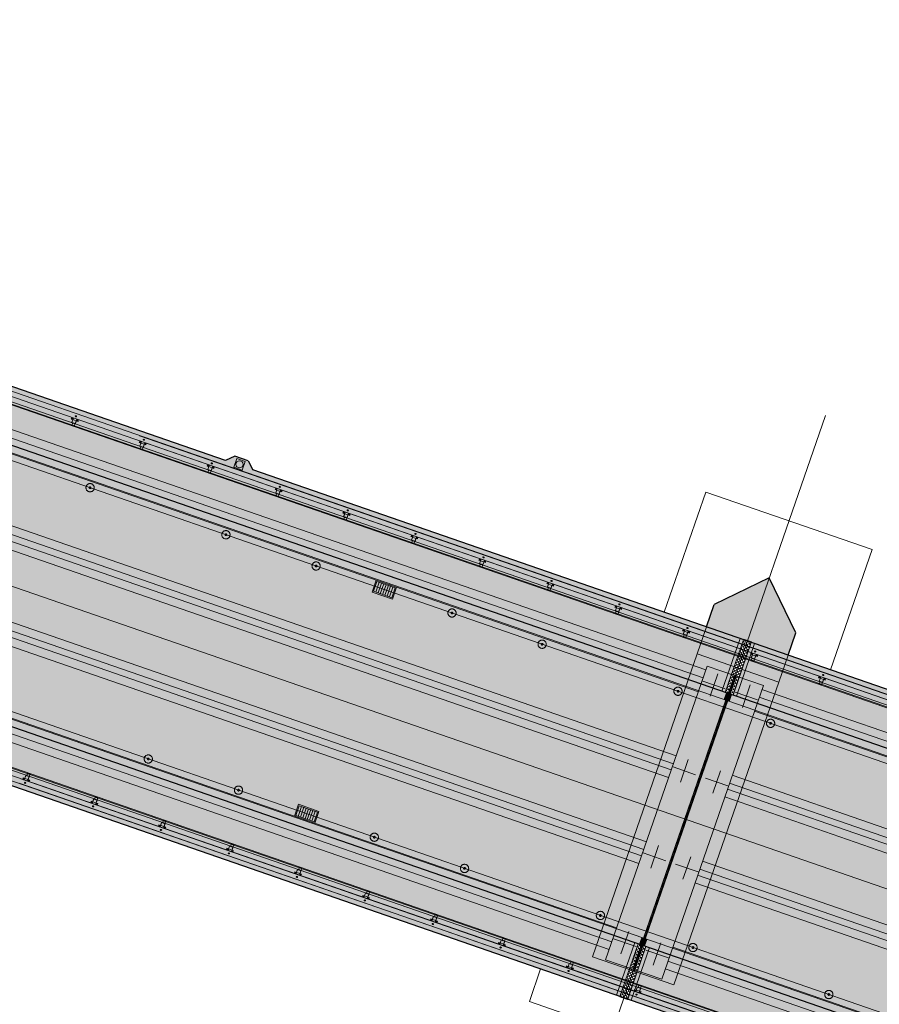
# Model space of a CAD drawing. Header units: metres. Extents: x 7508979 to 7510298, y 5841961 to 5842536.
# Tile 38 of 64: x 7509714 to 7509738, y 5842456 to 5842483. Entities that reach past the tile are written whole.
import ezdxf

# ---------------------------------------------------------------- set-up
doc = ezdxf.new("R2010")
doc.units = ezdxf.units.M
doc.linetypes.add('ACAD_ISO10W100', pattern=[18, 12, -3, 0, -3])
doc.linetypes.add('DASHED', pattern=[0.75, 0.5, -0.25])
for name, color, linetype, lineweight in [('013_AKP-Osie-2', 142, 'ACAD_ISO10W100', 18), ('01_AKP-Beton-widok', 44, 'Continuous', 30), ('07_AKP-Wyposazenie', 133, 'Continuous', 18), ('08_JK_beton_przerywana', 40, 'DASHED', 9), ('09_JK_stal_przerywana', 90, 'DASHED', 9), ('13_WYPOSAŻENIE_CIENKIE', 81, 'Continuous', 18), ('16_JK_wyposażenie cienka', 200, 'Continuous', 13), ('AKP-Beton-widok', 44, 'Continuous', 30)]:
    doc.layers.add(name, color=color, linetype=linetype, lineweight=lineweight)
doc.layers.add('03_AKP-Kreskowania', color=7, linetype='Continuous', lineweight=9, true_color=0xa6a6a6)
pattern_1 = [(205.903159, (7511548.691186, 5841842.67426), (0.0277400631, -0.0571203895), []), (295.903159, (7511548.691186, 5841842.67426), (0.0571203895, 0.0277400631), [])]

msp = doc.modelspace()

# ---------------------------------------------------------------- hatches: boundary and pattern name
at = {"layer": '03_AKP-Kreskowania', "ltscale": 100, "transparency": 33554687}
h = msp.add_hatch(dxfattribs=at)
h.set_pattern_fill('GRASS', color=256, scale=0.045, angle=160.9032)
h.set_pattern_definition([(250.90316, (7511633.8898, 5841844.2328), (0.49932114, -1.028167), [0.2143125, -1.4021336]), (205.90316, (7511633.8898, 5841844.2328), (0.49932114, -1.028167), [0.2143125, -0.9286875]), (295.90316, (7511633.8898, 5841844.2328), (1.028167, 0.49932114), [0.2143125, -0.9286875])])
edge = h.paths.add_edge_path()
edge.add_spline(control_points=[(7509560.428, 5842502.042), (7509560.976, 5842501.827), (7509562.224, 5842501.368), (7509563.485, 5842500.974), (7509564.203, 5842500.78)], knot_values=[19454.944206, 19454.944206, 19454.944206, 19454.944206, 21223.462374, 23456.740739, 23456.740739, 23456.740739, 23456.740739], degree=3, periodic=0)
edge.add_line((7509564.203, 5842500.78), (7509567.942, 5842511.58))
edge.add_line((7509567.942, 5842511.58), (7509567.945, 5842511.601))
edge.add_line((7509567.945, 5842511.601), (7509564.265, 5842513.123))
edge.add_line((7509564.265, 5842513.123), (7509560.428, 5842502.042))
edge = h.paths.add_edge_path()
edge.add_spline(control_points=[(7509557.96, 5842503.098), (7509558.5, 5842502.847), (7509559.045, 5842502.608), (7509559.593, 5842502.379)], knot_values=[24358.247031, 24358.247031, 24358.247031, 24358.247031, 26137.75858, 26137.75858, 26137.75858, 26137.75858], degree=3, periodic=0)
edge.add_line((7509559.593, 5842502.379), (7509563.432, 5842513.467))
edge.add_line((7509563.432, 5842513.467), (7509561.786, 5842514.148))
edge.add_line((7509561.786, 5842514.148), (7509557.96, 5842503.098))
edge = h.paths.add_edge_path()
edge.add_line((7509571.9, 5842523.027), (7509571.912, 5842523.045))
edge.add_line((7509571.912, 5842523.045), (7509575.65, 5842533.845))
edge.add_spline(control_points=[(7509575.65, 5842533.845), (7509574.966, 5842534.136), (7509573.732, 5842534.607), (7509572.467, 5842535.017), (7509571.904, 5842535.187)], knot_values=[19454.944206, 19454.944206, 19454.944206, 19454.944206, 21688.222571, 23456.740739, 23456.740739, 23456.740739, 23456.740739], degree=3, periodic=0)
edge.add_line((7509571.904, 5842535.187), (7509568.067, 5842524.106))
edge.add_line((7509568.067, 5842524.106), (7509571.9, 5842523.027))
edge = h.paths.add_edge_path()
edge.add_line((7509565.485, 5842524.833), (7509567.199, 5842524.351))
edge.add_line((7509567.199, 5842524.351), (7509571.038, 5842535.439))
edge.add_spline(control_points=[(7509571.038, 5842535.439), (7509570.467, 5842535.598), (7509569.891, 5842535.746), (7509569.311, 5842535.883)], knot_values=[24358.247031, 24358.247031, 24358.247031, 24358.247031, 26137.75858, 26137.75858, 26137.75858, 26137.75858], degree=3, periodic=0)
edge.add_line((7509569.311, 5842535.883), (7509565.485, 5842524.833))
edge = h.paths.add_edge_path()
edge.add_line((7509887.633, 5842386.674), (7509887.585, 5842386.691))
edge.add_line((7509887.585, 5842386.691), (7509891.94, 5842399.269))
edge.add_line((7509891.94, 5842399.269), (7509891.864, 5842399.293))
edge.add_line((7509891.864, 5842399.293), (7509887.479, 5842386.628))
edge.add_spline(control_points=[(7509887.479, 5842386.628), (7509887.954, 5842386.375), (7509890.784, 5842384.953), (7509893.631, 5842383.885), (7509896.087, 5842383.23), (7509896.113, 5842383.223)], knot_values=[21013.433794, 21013.433794, 21013.433794, 21013.433794, 22562.78043, 30165.17056, 30248.311095, 30248.311095, 30248.311095, 30248.311095], degree=3, periodic=0)
edge.add_line((7509896.113, 5842383.223), (7509900.72, 5842396.528))
edge.add_line((7509900.72, 5842396.528), (7509891.988, 5842399.254))
edge.add_line((7509891.988, 5842399.254), (7509887.633, 5842386.674))
edge = h.paths.add_edge_path()
edge.add_line((7509903.483, 5842409.68), (7509906.986, 5842419.799))
edge.add_spline(control_points=[(7509906.986, 5842419.799), (7509906.32, 5842420.076), (7509903.682, 5842421.115), (7509900.933, 5842421.938), (7509898.837, 5842422.185)], knot_values=[9690.860076, 9690.860076, 9690.860076, 9690.860076, 11850.095835, 18161.631326, 18161.631326, 18161.631326, 18161.631326], degree=3, periodic=0)
edge.add_line((7509898.837, 5842422.185), (7509895.51, 5842412.576))
edge.add_line((7509895.51, 5842412.576), (7509895.509, 5842412.571))
edge.add_line((7509895.509, 5842412.571), (7509903.483, 5842409.68))
at = {"layer": '03_AKP-Kreskowania', "ltscale": 100, "transparency": 33554572}
h = msp.add_hatch(color=256, dxfattribs=at)
h.dxf.hatch_style = 1
h.paths.add_polyline_path([(7509696.215, 5842477.505), (7509733.607, 5842464.559), (7509734.114, 5842466.023), (7509696.722, 5842478.969)])
at = {"layer": '03_AKP-Kreskowania', "ltscale": 100, "transparency": 33554508}
h = msp.add_hatch(color=256, dxfattribs=at)
h.dxf.hatch_style = 1
h.paths.add_polyline_path([(7509693.68, 5842470.763), (7509731.431, 5842457.693), (7509733.721, 5842464.308), (7509695.97, 5842477.378)])
at = {"layer": '03_AKP-Kreskowania', "ltscale": 100, "transparency": 33554636}
h = msp.add_hatch(color=256, dxfattribs=at)
h.dxf.hatch_style = 1
h.paths.add_polyline_path([(7509696.017, 5842477.361), (7509733.674, 5842464.324), (7509733.74, 5842464.513), (7509696.083, 5842477.55)])
at = {"layer": '03_AKP-Kreskowania', "ltscale": 100, "transparency": 33554572}
h = msp.add_hatch(color=256, dxfattribs=at)
h.dxf.hatch_style = 1
h.paths.add_polyline_path([(7509719.803, 5842470.978), (7509720.559, 5842470.717), (7509720.435, 5842470.971), (7509720.057, 5842471.102)])
at = {"layer": '03_AKP-Kreskowania', "ltscale": 100, "transparency": 33554636}
h = msp.add_hatch(color=256, dxfattribs=at)
h.dxf.hatch_style = 1
h.paths.add_polyline_path([(7509693.662, 5842470.558), (7509731.318, 5842457.52), (7509731.384, 5842457.709), (7509693.727, 5842470.747)])
at = {"layer": '03_AKP-Kreskowania', "ltscale": 100, "transparency": 33554572}
h = msp.add_hatch(color=256, dxfattribs=at)
h.dxf.hatch_style = 1
h.paths.add_polyline_path([(7509693.287, 5842469.047), (7509730.679, 5842456.101), (7509731.186, 5842457.566), (7509693.794, 5842470.512)])
at = {"layer": '03_AKP-Kreskowania', "ltscale": 100, "transparency": 33554597}
h = msp.add_hatch(color=256, dxfattribs=at)
h.dxf.hatch_style = 1
h.paths.add_polyline_path([(7509734.322, 5842465.967), (7509734.431, 5842465.93), (7509734.426, 5842465.915), (7509735.451, 5842465.56), (7509735.667, 5842466.183), (7509734.926, 5842467.71)])
h.paths.add_polyline_path([(7509733.399, 5842466.968), (7509733.184, 5842466.346), (7509734.209, 5842465.991), (7509734.214, 5842466.005), (7509734.322, 5842465.967), (7509734.926, 5842467.71)])
at = {"layer": '03_AKP-Kreskowania', "ltscale": 100, "transparency": 33554648}
h = msp.add_hatch(color=256, dxfattribs=at)
h.dxf.hatch_style = 1
h.paths.add_polyline_path([(7509733.607, 5842464.559), (7509733.702, 5842464.526), (7509734.209, 5842465.991), (7509734.114, 5842466.023)])
at = {"layer": '03_AKP-Kreskowania', "ltscale": 100, "transparency": 33554687}
h = msp.add_hatch(dxfattribs=at)
h.set_pattern_fill('ANSI37', color=256, scale=0.02, angle=160.9032)
h.set_pattern_definition(pattern_1)
h.paths.add_polyline_path([(7509733.702, 5842464.526), (7509733.919, 5842464.451), (7509734.431, 5842465.93), (7509734.214, 5842466.005)])
at = {"layer": '03_AKP-Kreskowania', "ltscale": 100, "transparency": 33554648}
h = msp.add_hatch(color=256, dxfattribs=at)
h.dxf.hatch_style = 1
h.paths.add_polyline_path([(7509733.919, 5842464.451), (7509734.014, 5842464.418), (7509734.521, 5842465.883), (7509734.426, 5842465.915)])
at = {"layer": '03_AKP-Kreskowania', "ltscale": 100, "transparency": 33554572}
h = msp.add_hatch(color=256, dxfattribs=at)
h.dxf.hatch_style = 1
h.paths.add_polyline_path([(7509734.014, 5842464.418), (7509771.406, 5842451.472), (7509771.913, 5842452.937), (7509734.521, 5842465.883)])
at = {"layer": '03_AKP-Kreskowania', "ltscale": 100, "transparency": 33554648}
h = msp.add_hatch(color=256, dxfattribs=at)
h.dxf.hatch_style = 1
h.paths.add_polyline_path([(7509733.674, 5842464.324), (7509733.816, 5842464.275), (7509733.881, 5842464.464), (7509733.74, 5842464.513)])
at = {"layer": '03_AKP-Kreskowania', "ltscale": 100, "transparency": 33554636}
h = msp.add_hatch(color=256, dxfattribs=at)
h.dxf.hatch_style = 1
h.paths.add_polyline_path([(7509733.816, 5842464.275), (7509771.473, 5842451.237), (7509771.538, 5842451.426), (7509733.881, 5842464.464)])
at = {"layer": '03_AKP-Kreskowania', "ltscale": 100, "transparency": 33554687}
h = msp.add_hatch(color=256, dxfattribs=at)
h.dxf.hatch_style = 1
h.paths.add_polyline_path([(7509731.431, 5842457.693), (7509731.478, 5842457.676), (7509733.769, 5842464.291), (7509733.721, 5842464.308)])
at = {"layer": '03_AKP-Kreskowania', "ltscale": 100, "transparency": 33554508}
h = msp.add_hatch(color=256, dxfattribs=at)
h.dxf.hatch_style = 1
h.paths.add_polyline_path([(7509731.478, 5842457.676), (7509769.23, 5842444.606), (7509771.52, 5842451.221), (7509733.769, 5842464.291)])
at = {"layer": '03_AKP-Kreskowania', "ltscale": 100, "transparency": 33554648}
h = msp.add_hatch(color=256, dxfattribs=at)
h.dxf.hatch_style = 1
h.paths.add_polyline_path([(7509731.384, 5842457.709), (7509731.526, 5842457.66), (7509731.46, 5842457.471), (7509731.318, 5842457.52)])
at = {"layer": '03_AKP-Kreskowania', "ltscale": 100, "transparency": 33554636}
h = msp.add_hatch(color=256, dxfattribs=at)
h.dxf.hatch_style = 1
h.paths.add_polyline_path([(7509731.46, 5842457.471), (7509769.117, 5842444.433), (7509769.183, 5842444.622), (7509731.526, 5842457.66)])
at = {"layer": '03_AKP-Kreskowania', "ltscale": 100, "transparency": 33554648}
h = msp.add_hatch(color=256, dxfattribs=at)
h.dxf.hatch_style = 1
h.paths.add_polyline_path([(7509731.186, 5842457.566), (7509731.281, 5842457.533), (7509730.774, 5842456.069), (7509730.679, 5842456.101)])
at = {"layer": '03_AKP-Kreskowania', "ltscale": 100, "transparency": 33554687}
h = msp.add_hatch(dxfattribs=at)
h.set_pattern_fill('ANSI37', color=256, scale=0.02, angle=160.9032)
h.set_pattern_definition(pattern_1)
h.paths.add_polyline_path([(7509731.281, 5842457.533), (7509731.498, 5842457.458), (7509730.986, 5842455.979), (7509730.769, 5842456.054)])
at = {"layer": '03_AKP-Kreskowania', "ltscale": 100, "transparency": 33554648}
h = msp.add_hatch(color=256, dxfattribs=at)
h.dxf.hatch_style = 1
h.paths.add_polyline_path([(7509731.498, 5842457.458), (7509731.593, 5842457.425), (7509731.085, 5842455.961), (7509730.991, 5842455.993)])
at = {"layer": '03_AKP-Kreskowania', "ltscale": 100, "transparency": 33554572}
h = msp.add_hatch(color=256, dxfattribs=at)
h.dxf.hatch_style = 1
h.paths.add_polyline_path([(7509731.085, 5842455.961), (7509768.478, 5842443.015), (7509768.985, 5842444.479), (7509731.593, 5842457.425)])

# ---------------------------------------------------------------- linework, layer by layer
at = {"layer": '013_AKP-Osie-2', "ltscale": 100}
for p, q in [((7509902.654, 5842402.116), (7509563.636, 5842519.491)), ((7509901.574, 5842398.997), (7509562.556, 5842516.372)), ((7509903.734, 5842405.235), (7509582.485, 5842516.457))]:
    msp.add_line(p, q, dxfattribs=at)
at = {"layer": '013_AKP-Osie-2', "ltscale": 70}
msp.add_line((7509736.49, 5842472.229), (7509728.951, 5842450.453), dxfattribs=at)
at = {"layer": '013_AKP-Osie-2', "ltscale": 15}
for p, q in [((7509733.284, 5842464.421), (7509733.501, 5842465.046)), ((7509733.08, 5842464.842), (7509733.705, 5842464.625)), ((7509734.182, 5842464.11), (7509734.399, 5842464.735)), ((7509734.603, 5842464.315), (7509733.978, 5842464.531)), ((7509732.457, 5842462.03), (7509732.673, 5842462.656)), ((7509732.252, 5842462.451), (7509732.878, 5842462.235)), ((7509733.354, 5842461.719), (7509733.571, 5842462.345)), ((7509733.775, 5842461.924), (7509733.15, 5842462.14)), ((7509731.629, 5842459.639), (7509731.845, 5842460.264)), ((7509731.424, 5842460.06), (7509732.05, 5842459.844)), ((7509732.527, 5842459.328), (7509732.743, 5842459.954)), ((7509732.947, 5842459.533), (7509732.322, 5842459.749)), ((7509730.801, 5842457.248), (7509731.018, 5842457.874)), ((7509730.597, 5842457.669), (7509731.222, 5842457.453)), ((7509732.12, 5842457.142), (7509731.494, 5842457.358)), ((7509731.699, 5842456.938), (7509731.915, 5842457.563))]:
    msp.add_line(p, q, dxfattribs=at)
at = {"layer": '01_AKP-Beton-widok', "ltscale": 100}
for p, q in [((7509720.057, 5842471.102), (7509719.803, 5842470.978)), ((7509720.435, 5842470.971), (7509720.057, 5842471.102)), ((7509720.435, 5842470.971), (7509720.559, 5842470.717))]:
    msp.add_line(p, q, dxfattribs=at)
at = {"layer": '07_AKP-Wyposazenie', "ltscale": 100}
for p, q in [((7509903.799, 5842405.423), (7509564.781, 5842522.798)), ((7509901.509, 5842398.808), (7509562.49, 5842516.183)), ((7509734.114, 5842466.023), (7509733.607, 5842464.559)), ((7509734.521, 5842465.883), (7509734.014, 5842464.418)), ((7509733.74, 5842464.513), (7509733.674, 5842464.324)), ((7509733.881, 5842464.464), (7509733.816, 5842464.275)), ((7509733.724, 5842464.315), (7509731.428, 5842457.685)), ((7509733.771, 5842464.299), (7509731.476, 5842457.668)), ((7509731.318, 5842457.52), (7509731.381, 5842457.701)), ((7509731.46, 5842457.471), (7509731.523, 5842457.652)), ((7509730.679, 5842456.101), (7509731.186, 5842457.566)), ((7509731.085, 5842455.961), (7509731.593, 5842457.425))]:
    msp.add_line(p, q, dxfattribs=at)
for points in [[(7509733.702, 5842464.526), (7509734.209, 5842465.991), (7509734.214, 5842466.005), (7509734.431, 5842465.93), (7509734.426, 5842465.915), (7509733.919, 5842464.451)], [(7509731.281, 5842457.533), (7509730.774, 5842456.069), (7509730.769, 5842456.054), (7509730.986, 5842455.979), (7509730.991, 5842455.993), (7509731.498, 5842457.458)]]:
    msp.add_lwpolyline(points, dxfattribs=at)
at = {"layer": '08_JK_beton_przerywana', "ltscale": 400}
for p, q in [((7509733.165, 5842465.151), (7509696.925, 5842477.698)), ((7509733.089, 5842464.934), (7509696.85, 5842477.481)), ((7509732.955, 5842464.546), (7509696.716, 5842477.093)), ((7509733.031, 5842464.764), (7509696.791, 5842477.311)), ((7509732.337, 5842462.76), (7509696.097, 5842475.307)), ((7509732.203, 5842462.373), (7509695.963, 5842474.92)), ((7509732.262, 5842462.543), (7509696.022, 5842475.09)), ((7509732.128, 5842462.156), (7509695.888, 5842474.702)), ((7509731.434, 5842460.152), (7509695.194, 5842472.699)), ((7509731.509, 5842460.369), (7509695.27, 5842472.916)), ((7509731.375, 5842459.982), (7509695.136, 5842472.529)), ((7509731.3, 5842459.765), (7509695.06, 5842472.311)), ((7509730.681, 5842457.979), (7509694.442, 5842470.525)), ((7509730.606, 5842457.761), (7509694.367, 5842470.308)), ((7509730.547, 5842457.591), (7509694.308, 5842470.138)), ((7509730.472, 5842457.374), (7509694.233, 5842469.921)), ((7509770.963, 5842452.065), (7509734.724, 5842464.611)), ((7509770.829, 5842451.677), (7509734.59, 5842464.224)), ((7509770.888, 5842451.847), (7509734.649, 5842464.394)), ((7509770.754, 5842451.46), (7509734.514, 5842464.007)), ((7509770.06, 5842449.456), (7509733.821, 5842462.003)), ((7509770.136, 5842449.674), (7509733.896, 5842462.221)), ((7509770.001, 5842449.286), (7509733.762, 5842461.833)), ((7509769.926, 5842449.069), (7509733.687, 5842461.616)), ((7509769.308, 5842447.283), (7509733.068, 5842459.83)), ((7509769.233, 5842447.065), (7509732.993, 5842459.612)), ((7509769.174, 5842446.895), (7509732.934, 5842459.442)), ((7509769.098, 5842446.678), (7509732.859, 5842459.225)), ((7509768.48, 5842444.892), (7509732.241, 5842457.439)), ((7509768.346, 5842444.505), (7509732.106, 5842457.051)), ((7509768.405, 5842444.675), (7509732.165, 5842457.221)), ((7509768.271, 5842444.287), (7509732.031, 5842456.834))]:
    msp.add_line(p, q, dxfattribs=at)
at = {"layer": '08_JK_beton_przerywana', "ltscale": 300}
for p, q in [((7509732.925, 5842465.598), (7509733.184, 5842466.346)), ((7509735.193, 5842464.813), (7509735.451, 5842465.56))]:
    msp.add_line(p, q, dxfattribs=at)
at = {"layer": '08_JK_beton_przerywana', "ltscale": 250, "transparency": 33554559}
for points in [[(7509732.002, 5842466.755), (7509733.161, 5842470.101), (7509737.791, 5842468.498), (7509736.633, 5842465.151)], [(7509732.884, 5842454.323), (7509728.253, 5842455.926), (7509728.567, 5842456.832)]]:
    msp.add_lwpolyline(points, dxfattribs=at)
at = {"layer": '08_JK_beton_przerywana', "ltscale": 300}
msp.add_lwpolyline([(7509730.007, 5842457.171), (7509732.925, 5842465.598), (7509735.193, 5842464.813), (7509732.275, 5842456.386)], close=True, dxfattribs=at)
at = {"layer": '08_JK_beton_przerywana', "ltscale": 230}
for points in [[(7509731.132, 5842456.828), (7509733.96, 5842464.997), (7509733.204, 5842465.259), (7509730.376, 5842457.09)], [(7509731.179, 5842456.812), (7509734.007, 5842464.981), (7509734.763, 5842464.719), (7509731.935, 5842456.55)]]:
    msp.add_lwpolyline(points, close=True, dxfattribs=at)
at = {"layer": '09_JK_stal_przerywana', "ltscale": 200}
for p, q in [((7509575.619, 5842520.616), (7509892.531, 5842410.895)), ((7509575.662, 5842520.741), (7509892.574, 5842411.02)), ((7509572.314, 5842511.072), (7509889.227, 5842401.351)), ((7509572.357, 5842511.197), (7509889.27, 5842401.476))]:
    msp.add_line(p, q, dxfattribs=at)
at = {"layer": '09_JK_stal_przerywana', "ltscale": 100}
for centre, radius in [((7509716.032, 5842470.221), 0.115), ((7509716.032, 5842470.221), 0.025), ((7509719.812, 5842468.912), 0.115), ((7509719.812, 5842468.912), 0.025), ((7509722.321, 5842468.043), 0.115), ((7509722.321, 5842468.043), 0.025), ((7509726.101, 5842466.735), 0.115), ((7509726.101, 5842466.735), 0.025), ((7509728.609, 5842465.866), 0.115), ((7509728.609, 5842465.866), 0.025), ((7509732.389, 5842464.558), 0.115), ((7509732.389, 5842464.558), 0.025), ((7509734.965, 5842463.666), 0.115), ((7509734.965, 5842463.666), 0.025), ((7509717.652, 5842462.674), 0.115), ((7509717.652, 5842462.674), 0.025), ((7509720.161, 5842461.806), 0.115), ((7509720.161, 5842461.806), 0.025), ((7509723.941, 5842460.497), 0.115), ((7509723.941, 5842460.497), 0.025), ((7509726.45, 5842459.629), 0.115), ((7509726.45, 5842459.629), 0.025), ((7509730.23, 5842458.32), 0.115), ((7509730.23, 5842458.32), 0.025), ((7509732.805, 5842457.428), 0.115), ((7509732.805, 5842457.428), 0.025), ((7509736.585, 5842456.12), 0.115), ((7509736.585, 5842456.12), 0.025)]:
    msp.add_circle(centre, radius, dxfattribs=at)
at = {"layer": '13_WYPOSAŻENIE_CIENKIE', "ltscale": 100}
msp.add_lwpolyline([(7509720.112, 5842471.03), (7509720.03, 5842470.794), (7509720.266, 5842470.712), (7509720.348, 5842470.948)], close=True, dxfattribs=at)
msp.add_circle((7509720.189, 5842470.871), 0.1, dxfattribs=at)
at = {"layer": '16_JK_wyposażenie cienka'}
for p, q in [((7509565.194, 5842523.992), (7509893.696, 5842410.259)), ((7509565.201, 5842524.012), (7509893.703, 5842410.279)), ((7509565.22, 5842524.066), (7509893.721, 5842410.333)), ((7509575.617, 5842520.612), (7509892.53, 5842410.891)), ((7509575.663, 5842520.745), (7509892.576, 5842411.023)), ((7509562.051, 5842514.915), (7509901.07, 5842397.54)), ((7509562.07, 5842514.969), (7509901.089, 5842397.594)), ((7509562.077, 5842514.989), (7509901.096, 5842397.614)), ((7509572.313, 5842511.068), (7509889.225, 5842401.347)), ((7509572.359, 5842511.201), (7509889.271, 5842401.479)), ((7509715.508, 5842472.132), (7509715.53, 5842472.172)), ((7509715.555, 5842472.116), (7509715.508, 5842472.132)), ((7509715.529, 5842472.041), (7509715.57, 5842472.158)), ((7509715.57, 5842472.158), (7509715.529, 5842472.041)), ((7509715.664, 5842472.125), (7509715.624, 5842472.008)), ((7509715.627, 5842472.017), (7509715.664, 5842472.125)), ((7509715.563, 5842472.017), (7509715.582, 5842472.011)), ((7509715.583, 5842472.016), (7509715.566, 5842472.022)), ((7509715.576, 5842472.024), (7509715.57, 5842472.005)), ((7509715.697, 5842472.067), (7509715.65, 5842472.083)), ((7509715.704, 5842472.112), (7509715.697, 5842472.067)), ((7509717.398, 5842471.478), (7509717.42, 5842471.518)), ((7509717.445, 5842471.461), (7509717.398, 5842471.478)), ((7509717.419, 5842471.387), (7509717.46, 5842471.504)), ((7509717.46, 5842471.504), (7509717.419, 5842471.387)), ((7509717.453, 5842471.363), (7509717.472, 5842471.357)), ((7509717.473, 5842471.362), (7509717.456, 5842471.368)), ((7509717.466, 5842471.369), (7509717.459, 5842471.35)), ((7509717.554, 5842471.471), (7509717.514, 5842471.354)), ((7509717.517, 5842471.362), (7509717.554, 5842471.471)), ((7509717.587, 5842471.412), (7509717.539, 5842471.429)), ((7509717.594, 5842471.457), (7509717.587, 5842471.412)), ((7509719.288, 5842470.823), (7509719.31, 5842470.863)), ((7509719.335, 5842470.807), (7509719.288, 5842470.823)), ((7509719.309, 5842470.732), (7509719.35, 5842470.849)), ((7509719.35, 5842470.849), (7509719.309, 5842470.732)), ((7509719.444, 5842470.817), (7509719.404, 5842470.7)), ((7509719.406, 5842470.708), (7509719.444, 5842470.817)), ((7509719.477, 5842470.758), (7509719.429, 5842470.774)), ((7509719.484, 5842470.803), (7509719.477, 5842470.758)), ((7509719.343, 5842470.709), (7509719.362, 5842470.702)), ((7509719.363, 5842470.707), (7509719.346, 5842470.713)), ((7509719.356, 5842470.715), (7509719.349, 5842470.696)), ((7509721.178, 5842470.169), (7509721.2, 5842470.209)), ((7509721.225, 5842470.153), (7509721.178, 5842470.169)), ((7509721.199, 5842470.078), (7509721.24, 5842470.195)), ((7509721.24, 5842470.195), (7509721.199, 5842470.078)), ((7509721.233, 5842470.054), (7509721.252, 5842470.048)), ((7509721.253, 5842470.053), (7509721.236, 5842470.059)), ((7509721.246, 5842470.061), (7509721.239, 5842470.042)), ((7509721.334, 5842470.162), (7509721.293, 5842470.045)), ((7509721.296, 5842470.054), (7509721.334, 5842470.162)), ((7509721.367, 5842470.104), (7509721.319, 5842470.12)), ((7509721.374, 5842470.149), (7509721.367, 5842470.104)), ((7509723.067, 5842469.515), (7509723.09, 5842469.555)), ((7509723.115, 5842469.498), (7509723.067, 5842469.515)), ((7509723.089, 5842469.424), (7509723.129, 5842469.541)), ((7509723.129, 5842469.541), (7509723.089, 5842469.424)), ((7509723.123, 5842469.4), (7509723.142, 5842469.394)), ((7509723.143, 5842469.399), (7509723.126, 5842469.405)), ((7509723.136, 5842469.406), (7509723.129, 5842469.387)), ((7509723.224, 5842469.508), (7509723.183, 5842469.391)), ((7509723.186, 5842469.399), (7509723.224, 5842469.508)), ((7509723.256, 5842469.449), (7509723.209, 5842469.466)), ((7509723.264, 5842469.494), (7509723.256, 5842469.449)), ((7509724.957, 5842468.86), (7509724.979, 5842468.9)), ((7509725.005, 5842468.844), (7509724.957, 5842468.86)), ((7509724.979, 5842468.769), (7509725.019, 5842468.886)), ((7509725.019, 5842468.886), (7509724.979, 5842468.769)), ((7509725.114, 5842468.854), (7509725.073, 5842468.737)), ((7509725.076, 5842468.745), (7509725.114, 5842468.854)), ((7509725.154, 5842468.84), (7509725.146, 5842468.795)), ((7509725.013, 5842468.746), (7509725.032, 5842468.739)), ((7509725.033, 5842468.744), (7509725.016, 5842468.75)), ((7509725.026, 5842468.752), (7509725.019, 5842468.733)), ((7509725.146, 5842468.795), (7509725.099, 5842468.811)), ((7509726.847, 5842468.206), (7509726.869, 5842468.246)), ((7509726.895, 5842468.19), (7509726.847, 5842468.206)), ((7509726.869, 5842468.115), (7509726.909, 5842468.232)), ((7509726.909, 5842468.232), (7509726.869, 5842468.115)), ((7509726.903, 5842468.091), (7509726.922, 5842468.085)), ((7509726.923, 5842468.09), (7509726.906, 5842468.096)), ((7509726.916, 5842468.098), (7509726.909, 5842468.079)), ((7509727.004, 5842468.199), (7509726.963, 5842468.082)), ((7509726.966, 5842468.091), (7509727.004, 5842468.199)), ((7509727.036, 5842468.141), (7509726.989, 5842468.157)), ((7509727.044, 5842468.186), (7509727.036, 5842468.141)), ((7509728.737, 5842467.552), (7509728.759, 5842467.592)), ((7509728.785, 5842467.535), (7509728.737, 5842467.552)), ((7509728.759, 5842467.461), (7509728.799, 5842467.578)), ((7509728.799, 5842467.578), (7509728.759, 5842467.461)), ((7509728.894, 5842467.545), (7509728.853, 5842467.428)), ((7509728.856, 5842467.436), (7509728.894, 5842467.545)), ((7509728.926, 5842467.486), (7509728.879, 5842467.503)), ((7509728.934, 5842467.531), (7509728.926, 5842467.486)), ((7509728.793, 5842467.437), (7509728.812, 5842467.431)), ((7509728.812, 5842467.436), (7509728.795, 5842467.442)), ((7509728.806, 5842467.443), (7509728.799, 5842467.424)), ((7509730.627, 5842466.897), (7509730.649, 5842466.937)), ((7509730.649, 5842466.806), (7509730.689, 5842466.923)), ((7509730.689, 5842466.923), (7509730.649, 5842466.806)), ((7509730.674, 5842466.881), (7509730.627, 5842466.897)), ((7509730.683, 5842466.783), (7509730.702, 5842466.776)), ((7509730.702, 5842466.781), (7509730.685, 5842466.787)), ((7509730.696, 5842466.789), (7509730.689, 5842466.77)), ((7509730.784, 5842466.891), (7509730.743, 5842466.774)), ((7509730.746, 5842466.782), (7509730.784, 5842466.891)), ((7509730.816, 5842466.832), (7509730.769, 5842466.848)), ((7509730.824, 5842466.877), (7509730.816, 5842466.832)), ((7509732.517, 5842466.243), (7509732.539, 5842466.283)), ((7509732.564, 5842466.227), (7509732.517, 5842466.243)), ((7509732.539, 5842466.152), (7509732.579, 5842466.269)), ((7509732.579, 5842466.269), (7509732.539, 5842466.152)), ((7509732.573, 5842466.129), (7509732.592, 5842466.122)), ((7509732.592, 5842466.127), (7509732.575, 5842466.133)), ((7509732.585, 5842466.135), (7509732.579, 5842466.116)), ((7509732.674, 5842466.236), (7509732.633, 5842466.119)), ((7509732.636, 5842466.128), (7509732.674, 5842466.236)), ((7509732.706, 5842466.178), (7509732.659, 5842466.194)), ((7509732.714, 5842466.223), (7509732.706, 5842466.178)), ((7509734.407, 5842465.589), (7509734.429, 5842465.629)), ((7509734.454, 5842465.572), (7509734.407, 5842465.589)), ((7509734.429, 5842465.498), (7509734.469, 5842465.615)), ((7509734.469, 5842465.615), (7509734.429, 5842465.498)), ((7509734.564, 5842465.582), (7509734.523, 5842465.465)), ((7509734.526, 5842465.473), (7509734.564, 5842465.582)), ((7509734.604, 5842465.568), (7509734.596, 5842465.523)), ((7509734.463, 5842465.474), (7509734.482, 5842465.468)), ((7509734.482, 5842465.473), (7509734.465, 5842465.479)), ((7509734.475, 5842465.48), (7509734.469, 5842465.461)), ((7509734.596, 5842465.523), (7509734.549, 5842465.54)), ((7509736.297, 5842464.934), (7509736.319, 5842464.974)), ((7509736.344, 5842464.918), (7509736.297, 5842464.934)), ((7509736.318, 5842464.843), (7509736.359, 5842464.96)), ((7509736.359, 5842464.96), (7509736.318, 5842464.843)), ((7509736.353, 5842464.82), (7509736.372, 5842464.813)), ((7509736.372, 5842464.818), (7509736.355, 5842464.824)), ((7509736.365, 5842464.826), (7509736.359, 5842464.807)), ((7509736.454, 5842464.928), (7509736.413, 5842464.811)), ((7509736.416, 5842464.819), (7509736.454, 5842464.928)), ((7509736.486, 5842464.869), (7509736.439, 5842464.885)), ((7509736.493, 5842464.914), (7509736.486, 5842464.869)), ((7509714.169, 5842462.151), (7509714.161, 5842462.106)), ((7509714.216, 5842462.134), (7509714.169, 5842462.151)), ((7509714.242, 5842462.209), (7509714.201, 5842462.092)), ((7509714.201, 5842462.092), (7509714.242, 5842462.209)), ((7509714.299, 5842462.195), (7509714.282, 5842462.201)), ((7509714.283, 5842462.206), (7509714.302, 5842462.2)), ((7509714.289, 5842462.194), (7509714.296, 5842462.213)), ((7509714.296, 5842462.059), (7509714.336, 5842462.176)), ((7509714.333, 5842462.168), (7509714.296, 5842462.059)), ((7509714.358, 5842462.085), (7509714.31, 5842462.102)), ((7509714.336, 5842462.045), (7509714.358, 5842462.085)), ((7509716.059, 5842461.496), (7509716.051, 5842461.451)), ((7509716.106, 5842461.48), (7509716.059, 5842461.496)), ((7509716.132, 5842461.555), (7509716.091, 5842461.438)), ((7509716.091, 5842461.438), (7509716.132, 5842461.555)), ((7509716.189, 5842461.541), (7509716.172, 5842461.547)), ((7509716.173, 5842461.552), (7509716.192, 5842461.546)), ((7509716.179, 5842461.539), (7509716.186, 5842461.558)), ((7509716.186, 5842461.405), (7509716.226, 5842461.522)), ((7509716.223, 5842461.514), (7509716.186, 5842461.405)), ((7509716.247, 5842461.431), (7509716.2, 5842461.447)), ((7509716.225, 5842461.391), (7509716.247, 5842461.431)), ((7509718.022, 5842460.9), (7509717.981, 5842460.783)), ((7509717.981, 5842460.783), (7509718.022, 5842460.9)), ((7509718.079, 5842460.887), (7509718.062, 5842460.893)), ((7509718.063, 5842460.898), (7509718.082, 5842460.891)), ((7509718.069, 5842460.885), (7509718.076, 5842460.904)), ((7509717.948, 5842460.842), (7509717.941, 5842460.797)), ((7509717.996, 5842460.826), (7509717.948, 5842460.842)), ((7509718.075, 5842460.751), (7509718.116, 5842460.868)), ((7509718.113, 5842460.859), (7509718.075, 5842460.751)), ((7509718.137, 5842460.777), (7509718.09, 5842460.793)), ((7509718.115, 5842460.737), (7509718.137, 5842460.777)), ((7509719.838, 5842460.188), (7509719.831, 5842460.143)), ((7509719.886, 5842460.171), (7509719.838, 5842460.188)), ((7509719.911, 5842460.246), (7509719.871, 5842460.129)), ((7509719.871, 5842460.129), (7509719.911, 5842460.246)), ((7509719.969, 5842460.232), (7509719.952, 5842460.238)), ((7509719.953, 5842460.243), (7509719.972, 5842460.237)), ((7509719.959, 5842460.231), (7509719.966, 5842460.25)), ((7509719.965, 5842460.096), (7509720.006, 5842460.213)), ((7509720.003, 5842460.205), (7509719.965, 5842460.096)), ((7509720.027, 5842460.122), (7509719.98, 5842460.139)), ((7509720.005, 5842460.082), (7509720.027, 5842460.122)), ((7509721.728, 5842459.533), (7509721.721, 5842459.488)), ((7509721.776, 5842459.517), (7509721.728, 5842459.533)), ((7509721.801, 5842459.592), (7509721.761, 5842459.475)), ((7509721.761, 5842459.475), (7509721.801, 5842459.592)), ((7509721.859, 5842459.578), (7509721.842, 5842459.584)), ((7509721.843, 5842459.589), (7509721.862, 5842459.583)), ((7509721.849, 5842459.576), (7509721.856, 5842459.595)), ((7509721.855, 5842459.442), (7509721.896, 5842459.559)), ((7509721.893, 5842459.551), (7509721.855, 5842459.442)), ((7509721.917, 5842459.468), (7509721.87, 5842459.484)), ((7509721.895, 5842459.428), (7509721.917, 5842459.468)), ((7509723.618, 5842458.879), (7509723.611, 5842458.834)), ((7509723.665, 5842458.863), (7509723.618, 5842458.879)), ((7509723.691, 5842458.937), (7509723.651, 5842458.82)), ((7509723.651, 5842458.82), (7509723.691, 5842458.937)), ((7509723.749, 5842458.924), (7509723.732, 5842458.93)), ((7509723.733, 5842458.935), (7509723.752, 5842458.928)), ((7509723.739, 5842458.922), (7509723.745, 5842458.941)), ((7509723.745, 5842458.788), (7509723.786, 5842458.905)), ((7509723.783, 5842458.896), (7509723.745, 5842458.788)), ((7509723.807, 5842458.814), (7509723.76, 5842458.83)), ((7509723.785, 5842458.774), (7509723.807, 5842458.814)), ((7509725.508, 5842458.225), (7509725.501, 5842458.18)), ((7509725.555, 5842458.208), (7509725.508, 5842458.225)), ((7509725.581, 5842458.283), (7509725.541, 5842458.166)), ((7509725.541, 5842458.166), (7509725.581, 5842458.283)), ((7509725.639, 5842458.269), (7509725.622, 5842458.275)), ((7509725.623, 5842458.28), (7509725.642, 5842458.274)), ((7509725.629, 5842458.268), (7509725.635, 5842458.287)), ((7509725.635, 5842458.133), (7509725.676, 5842458.25)), ((7509725.673, 5842458.242), (7509725.635, 5842458.133)), ((7509725.697, 5842458.159), (7509725.65, 5842458.176)), ((7509725.675, 5842458.119), (7509725.697, 5842458.159)), ((7509727.471, 5842457.629), (7509727.431, 5842457.512)), ((7509727.431, 5842457.512), (7509727.471, 5842457.629)), ((7509727.529, 5842457.615), (7509727.512, 5842457.621)), ((7509727.513, 5842457.626), (7509727.532, 5842457.62)), ((7509727.519, 5842457.613), (7509727.525, 5842457.632)), ((7509727.525, 5842457.479), (7509727.566, 5842457.596)), ((7509727.398, 5842457.571), (7509727.391, 5842457.525)), ((7509727.445, 5842457.554), (7509727.398, 5842457.571)), ((7509727.563, 5842457.588), (7509727.525, 5842457.479)), ((7509727.587, 5842457.505), (7509727.54, 5842457.521)), ((7509727.565, 5842457.465), (7509727.587, 5842457.505)), ((7509729.288, 5842456.916), (7509729.281, 5842456.871)), ((7509729.335, 5842456.9), (7509729.288, 5842456.916)), ((7509729.361, 5842456.974), (7509729.321, 5842456.857)), ((7509729.321, 5842456.857), (7509729.361, 5842456.974)), ((7509729.419, 5842456.961), (7509729.402, 5842456.967)), ((7509729.403, 5842456.972), (7509729.421, 5842456.965)), ((7509729.409, 5842456.959), (7509729.415, 5842456.978)), ((7509729.415, 5842456.825), (7509729.456, 5842456.942)), ((7509729.453, 5842456.933), (7509729.415, 5842456.825)), ((7509729.477, 5842456.851), (7509729.43, 5842456.867)), ((7509729.455, 5842456.811), (7509729.477, 5842456.851)), ((7509731.178, 5842456.262), (7509731.171, 5842456.217)), ((7509731.225, 5842456.245), (7509731.178, 5842456.262)), ((7509731.251, 5842456.32), (7509731.211, 5842456.203)), ((7509731.211, 5842456.203), (7509731.251, 5842456.32)), ((7509731.292, 5842456.317), (7509731.311, 5842456.311)), ((7509731.309, 5842456.306), (7509731.292, 5842456.312)), ((7509731.299, 5842456.305), (7509731.305, 5842456.324)), ((7509731.305, 5842456.17), (7509731.346, 5842456.287)), ((7509731.343, 5842456.279), (7509731.305, 5842456.17)), ((7509731.367, 5842456.196), (7509731.32, 5842456.213)), ((7509731.345, 5842456.156), (7509731.367, 5842456.196))]:
    msp.add_line(p, q, dxfattribs=at)
at = {"layer": '16_JK_wyposażenie cienka', "ltscale": 10}
for p, q in [((7509715.65, 5842472.083), (7509715.555, 5842472.116)), ((7509717.539, 5842471.429), (7509717.445, 5842471.461)), ((7509719.429, 5842470.774), (7509719.335, 5842470.807)), ((7509721.319, 5842470.12), (7509721.225, 5842470.153)), ((7509723.209, 5842469.466), (7509723.115, 5842469.498)), ((7509725.099, 5842468.811), (7509725.005, 5842468.844)), ((7509726.989, 5842468.157), (7509726.895, 5842468.19)), ((7509728.879, 5842467.503), (7509728.785, 5842467.535)), ((7509730.769, 5842466.848), (7509730.674, 5842466.881)), ((7509732.659, 5842466.194), (7509732.564, 5842466.227)), ((7509734.549, 5842465.54), (7509734.454, 5842465.572)), ((7509736.439, 5842464.885), (7509736.344, 5842464.918)), ((7509714.31, 5842462.102), (7509714.216, 5842462.134)), ((7509716.2, 5842461.447), (7509716.106, 5842461.48)), ((7509718.09, 5842460.793), (7509717.996, 5842460.826)), ((7509719.98, 5842460.139), (7509719.886, 5842460.171)), ((7509721.87, 5842459.484), (7509721.776, 5842459.517)), ((7509723.76, 5842458.83), (7509723.665, 5842458.863)), ((7509725.65, 5842458.176), (7509725.555, 5842458.208)), ((7509727.54, 5842457.521), (7509727.445, 5842457.554)), ((7509729.43, 5842456.867), (7509729.335, 5842456.9)), ((7509731.32, 5842456.213), (7509731.225, 5842456.245))]:
    msp.add_line(p, q, dxfattribs=at)
at = {"layer": '16_JK_wyposażenie cienka', "ltscale": 100}
for p, q in [((7509723.98, 5842467.316), (7509724.075, 5842467.59)), ((7509724.139, 5842467.568), (7509724.044, 5842467.293)), ((7509724.107, 5842467.271), (7509724.202, 5842467.545)), ((7509724.266, 5842467.523), (7509724.171, 5842467.249)), ((7509724.235, 5842467.227), (7509724.33, 5842467.501)), ((7509724.394, 5842467.479), (7509724.299, 5842467.205)), ((7509724.363, 5842467.183), (7509724.457, 5842467.457)), ((7509721.82, 5842461.078), (7509721.915, 5842461.352)), ((7509721.979, 5842461.33), (7509721.884, 5842461.056)), ((7509721.948, 5842461.034), (7509722.043, 5842461.308)), ((7509722.107, 5842461.286), (7509722.012, 5842461.012)), ((7509722.075, 5842460.99), (7509722.17, 5842461.264)), ((7509722.234, 5842461.242), (7509722.139, 5842460.968)), ((7509722.203, 5842460.945), (7509722.298, 5842461.22))]:
    msp.add_line(p, q, dxfattribs=at)
at = {"layer": '16_JK_wyposażenie cienka'}
for points in [[(7509715.664, 5842472.125), (7509715.622, 5842472.003), (7509715.527, 5842472.035), (7509715.57, 5842472.158)], [(7509717.554, 5842471.471), (7509717.512, 5842471.348), (7509717.417, 5842471.381), (7509717.46, 5842471.504)], [(7509719.444, 5842470.817), (7509719.402, 5842470.694), (7509719.307, 5842470.727), (7509719.35, 5842470.849)], [(7509721.334, 5842470.162), (7509721.292, 5842470.04), (7509721.197, 5842470.072), (7509721.24, 5842470.195)], [(7509723.224, 5842469.508), (7509723.181, 5842469.385), (7509723.087, 5842469.418), (7509723.129, 5842469.541)], [(7509725.114, 5842468.854), (7509725.071, 5842468.731), (7509724.977, 5842468.764), (7509725.019, 5842468.886)], [(7509727.004, 5842468.199), (7509726.961, 5842468.077), (7509726.867, 5842468.109), (7509726.909, 5842468.232)], [(7509728.894, 5842467.545), (7509728.851, 5842467.422), (7509728.757, 5842467.455), (7509728.799, 5842467.578)], [(7509730.784, 5842466.891), (7509730.741, 5842466.768), (7509730.647, 5842466.801), (7509730.689, 5842466.923)], [(7509732.674, 5842466.236), (7509732.631, 5842466.114), (7509732.537, 5842466.146), (7509732.579, 5842466.269)], [(7509734.564, 5842465.582), (7509734.521, 5842465.459), (7509734.427, 5842465.492), (7509734.469, 5842465.615)], [(7509736.454, 5842464.928), (7509736.411, 5842464.805), (7509736.316, 5842464.838), (7509736.359, 5842464.96)], [(7509714.296, 5842462.059), (7509714.338, 5842462.182), (7509714.244, 5842462.215), (7509714.201, 5842462.092)], [(7509716.186, 5842461.405), (7509716.228, 5842461.528), (7509716.134, 5842461.56), (7509716.091, 5842461.438)], [(7509718.075, 5842460.751), (7509718.118, 5842460.873), (7509718.023, 5842460.906), (7509717.981, 5842460.783)], [(7509719.965, 5842460.096), (7509720.008, 5842460.219), (7509719.913, 5842460.252), (7509719.871, 5842460.129)], [(7509721.855, 5842459.442), (7509721.898, 5842459.565), (7509721.803, 5842459.597), (7509721.761, 5842459.475)], [(7509723.745, 5842458.788), (7509723.788, 5842458.91), (7509723.693, 5842458.943), (7509723.651, 5842458.82)], [(7509725.635, 5842458.133), (7509725.678, 5842458.256), (7509725.583, 5842458.289), (7509725.541, 5842458.166)], [(7509727.525, 5842457.479), (7509727.568, 5842457.602), (7509727.473, 5842457.634), (7509727.431, 5842457.512)], [(7509729.415, 5842456.825), (7509729.458, 5842456.947), (7509729.363, 5842456.98), (7509729.321, 5842456.857)], [(7509731.305, 5842456.17), (7509731.348, 5842456.293), (7509731.253, 5842456.326), (7509731.211, 5842456.203)]]:
    msp.add_lwpolyline(points, dxfattribs=at)
for points in [[(7509715.62, 5842472.003), (7509715.594, 5842471.93), (7509715.528, 5842471.952), (7509715.554, 5842472.026)], [(7509717.51, 5842471.349), (7509717.484, 5842471.275), (7509717.418, 5842471.298), (7509717.444, 5842471.372)], [(7509719.4, 5842470.695), (7509719.374, 5842470.621), (7509719.308, 5842470.644), (7509719.334, 5842470.717)], [(7509721.29, 5842470.04), (7509721.264, 5842469.967), (7509721.198, 5842469.989), (7509721.223, 5842470.063)], [(7509723.18, 5842469.386), (7509723.154, 5842469.312), (7509723.088, 5842469.335), (7509723.113, 5842469.409)], [(7509725.069, 5842468.732), (7509725.044, 5842468.658), (7509724.978, 5842468.681), (7509725.003, 5842468.754)], [(7509726.959, 5842468.077), (7509726.934, 5842468.004), (7509726.868, 5842468.026), (7509726.893, 5842468.1)], [(7509728.849, 5842467.423), (7509728.824, 5842467.349), (7509728.758, 5842467.372), (7509728.783, 5842467.446)], [(7509730.739, 5842466.769), (7509730.714, 5842466.695), (7509730.648, 5842466.718), (7509730.673, 5842466.791)], [(7509732.629, 5842466.114), (7509732.604, 5842466.041), (7509732.538, 5842466.063), (7509732.563, 5842466.137)], [(7509734.519, 5842465.46), (7509734.494, 5842465.386), (7509734.427, 5842465.409), (7509734.453, 5842465.483)], [(7509736.409, 5842464.806), (7509736.384, 5842464.732), (7509736.317, 5842464.755), (7509736.343, 5842464.828)], [(7509714.336, 5842462.183), (7509714.362, 5842462.256), (7509714.296, 5842462.279), (7509714.27, 5842462.206)], [(7509716.226, 5842461.528), (7509716.252, 5842461.602), (7509716.186, 5842461.625), (7509716.16, 5842461.551)], [(7509718.116, 5842460.874), (7509718.142, 5842460.948), (7509718.075, 5842460.971), (7509718.05, 5842460.897)], [(7509720.006, 5842460.22), (7509720.032, 5842460.293), (7509719.965, 5842460.316), (7509719.94, 5842460.243)], [(7509721.896, 5842459.565), (7509721.921, 5842459.639), (7509721.855, 5842459.662), (7509721.83, 5842459.588)], [(7509723.786, 5842458.911), (7509723.811, 5842458.985), (7509723.745, 5842459.008), (7509723.72, 5842458.934)], [(7509725.676, 5842458.257), (7509725.701, 5842458.33), (7509725.635, 5842458.353), (7509725.61, 5842458.28)], [(7509727.566, 5842457.602), (7509727.591, 5842457.676), (7509727.525, 5842457.699), (7509727.5, 5842457.625)], [(7509729.456, 5842456.948), (7509729.481, 5842457.022), (7509729.415, 5842457.045), (7509729.39, 5842456.971)], [(7509731.346, 5842456.294), (7509731.371, 5842456.367), (7509731.305, 5842456.39), (7509731.279, 5842456.317)]]:
    msp.add_lwpolyline(points, close=True, dxfattribs=at)
at = {"layer": '16_JK_wyposażenie cienka', "ltscale": 100}
for points in [[(7509724.559, 5842467.454), (7509723.992, 5842467.65), (7509723.878, 5842467.319), (7509724.445, 5842467.123)], [(7509724.521, 5842467.435), (7509724.011, 5842467.612), (7509723.916, 5842467.338), (7509724.426, 5842467.161)], [(7509722.4, 5842461.216), (7509721.833, 5842461.412), (7509721.718, 5842461.082), (7509722.285, 5842460.885)], [(7509722.362, 5842461.197), (7509721.851, 5842461.374), (7509721.756, 5842461.1), (7509722.267, 5842460.923)]]:
    msp.add_lwpolyline(points, close=True, dxfattribs=at)
at = {"layer": '16_JK_wyposażenie cienka'}
for centre, radius in [((7509715.546, 5842472.151), 0.015), ((7509715.546, 5842472.151), 0.013), ((7509715.64, 5842472.208), 0.015), ((7509715.678, 5842472.105), 0.015), ((7509715.678, 5842472.105), 0.013), ((7509717.53, 5842471.554), 0.015), ((7509717.436, 5842471.496), 0.015), ((7509717.436, 5842471.496), 0.013), ((7509717.568, 5842471.45), 0.015), ((7509717.568, 5842471.45), 0.013), ((7509719.326, 5842470.842), 0.015), ((7509719.326, 5842470.842), 0.013), ((7509719.42, 5842470.899), 0.015), ((7509719.458, 5842470.796), 0.015), ((7509719.458, 5842470.796), 0.013), ((7509721.216, 5842470.188), 0.015), ((7509721.216, 5842470.188), 0.013), ((7509721.31, 5842470.245), 0.015), ((7509721.348, 5842470.142), 0.015), ((7509721.348, 5842470.142), 0.013), ((7509723.106, 5842469.533), 0.015), ((7509723.106, 5842469.533), 0.013), ((7509723.2, 5842469.591), 0.015), ((7509723.238, 5842469.487), 0.015), ((7509723.238, 5842469.487), 0.013), ((7509724.996, 5842468.879), 0.015), ((7509724.996, 5842468.879), 0.013), ((7509725.09, 5842468.936), 0.015), ((7509725.128, 5842468.833), 0.015), ((7509725.128, 5842468.833), 0.013), ((7509726.979, 5842468.282), 0.015), ((7509726.886, 5842468.225), 0.015), ((7509726.886, 5842468.225), 0.013), ((7509727.018, 5842468.179), 0.015), ((7509727.018, 5842468.179), 0.013), ((7509728.775, 5842467.57), 0.015), ((7509728.775, 5842467.57), 0.013), ((7509728.869, 5842467.628), 0.015), ((7509728.908, 5842467.524), 0.015), ((7509728.908, 5842467.524), 0.013), ((7509730.665, 5842466.916), 0.015), ((7509730.665, 5842466.916), 0.013), ((7509730.759, 5842466.973), 0.015), ((7509730.798, 5842466.87), 0.015), ((7509730.798, 5842466.87), 0.013), ((7509732.555, 5842466.262), 0.015), ((7509732.555, 5842466.262), 0.013), ((7509732.649, 5842466.319), 0.015), ((7509732.688, 5842466.216), 0.015), ((7509732.688, 5842466.216), 0.013), ((7509734.445, 5842465.607), 0.015), ((7509734.445, 5842465.607), 0.013), ((7509734.539, 5842465.665), 0.015), ((7509734.578, 5842465.561), 0.015), ((7509734.578, 5842465.561), 0.013), ((7509736.429, 5842465.01), 0.015), ((7509736.335, 5842464.953), 0.015), ((7509736.335, 5842464.953), 0.013), ((7509736.467, 5842464.907), 0.015), ((7509736.467, 5842464.907), 0.013), ((7509714.187, 5842462.113), 0.015), ((7509714.187, 5842462.113), 0.013), ((7509714.225, 5842462.009), 0.015), ((7509714.319, 5842462.067), 0.015), ((7509714.319, 5842462.067), 0.013), ((7509716.077, 5842461.458), 0.015), ((7509716.077, 5842461.458), 0.013), ((7509716.115, 5842461.355), 0.015), ((7509716.209, 5842461.413), 0.015), ((7509716.209, 5842461.413), 0.013), ((7509717.967, 5842460.804), 0.015), ((7509717.967, 5842460.804), 0.013), ((7509718.005, 5842460.701), 0.015), ((7509718.099, 5842460.758), 0.015), ((7509718.099, 5842460.758), 0.013), ((7509719.857, 5842460.15), 0.015), ((7509719.857, 5842460.15), 0.013), ((7509719.895, 5842460.046), 0.015), ((7509719.989, 5842460.104), 0.015), ((7509719.989, 5842460.104), 0.013), ((7509721.747, 5842459.495), 0.015), ((7509721.747, 5842459.495), 0.013), ((7509721.785, 5842459.392), 0.015), ((7509721.879, 5842459.45), 0.015), ((7509721.879, 5842459.45), 0.013), ((7509723.637, 5842458.841), 0.015), ((7509723.637, 5842458.841), 0.013), ((7509723.675, 5842458.738), 0.015), ((7509723.769, 5842458.795), 0.015), ((7509723.769, 5842458.795), 0.013), ((7509725.527, 5842458.187), 0.015), ((7509725.527, 5842458.187), 0.013), ((7509725.659, 5842458.141), 0.015), ((7509725.659, 5842458.141), 0.013), ((7509725.565, 5842458.083), 0.015), ((7509727.417, 5842457.532), 0.015), ((7509727.417, 5842457.532), 0.013), ((7509727.455, 5842457.429), 0.015), ((7509727.549, 5842457.487), 0.015), ((7509727.549, 5842457.487), 0.013), ((7509729.307, 5842456.878), 0.015), ((7509729.307, 5842456.878), 0.013), ((7509729.345, 5842456.775), 0.015), ((7509729.439, 5842456.832), 0.015), ((7509729.439, 5842456.832), 0.013), ((7509731.197, 5842456.224), 0.015), ((7509731.197, 5842456.224), 0.013), ((7509731.235, 5842456.12), 0.015), ((7509731.329, 5842456.178), 0.015), ((7509731.329, 5842456.178), 0.013)]:
    msp.add_circle(centre, radius, dxfattribs=at)
for centre, start, end in [((7509715.629, 5842472.212), 77.2825, 244.5238), ((7509715.651, 5842472.204), 257.2825, 64.5238), ((7509717.519, 5842471.557), 77.2825, 244.5238), ((7509717.54, 5842471.55), 257.2825, 64.5238), ((7509719.409, 5842470.903), 77.2825, 244.5238), ((7509719.43, 5842470.896), 257.2825, 64.5238), ((7509721.299, 5842470.249), 77.2825, 244.5238), ((7509721.32, 5842470.241), 257.2825, 64.5238), ((7509723.189, 5842469.594), 77.2825, 244.5238), ((7509723.21, 5842469.587), 257.2825, 64.5238), ((7509725.079, 5842468.94), 77.2825, 244.5238), ((7509725.1, 5842468.933), 257.2825, 64.5238), ((7509726.969, 5842468.286), 77.2825, 244.5238), ((7509726.99, 5842468.278), 257.2825, 64.5238), ((7509728.859, 5842467.631), 77.2825, 244.5238), ((7509728.88, 5842467.624), 257.2825, 64.5238), ((7509730.749, 5842466.977), 77.2825, 244.5238), ((7509730.77, 5842466.97), 257.2825, 64.5238), ((7509732.639, 5842466.323), 77.2825, 244.5238), ((7509732.66, 5842466.315), 257.2825, 64.5238), ((7509734.529, 5842465.668), 77.2825, 244.5238), ((7509734.55, 5842465.661), 257.2825, 64.5238), ((7509736.419, 5842465.014), 77.2825, 244.5238), ((7509736.44, 5842465.007), 257.2825, 64.5238), ((7509714.215, 5842462.013), 77.2825, 244.5238), ((7509714.236, 5842462.006), 257.2825, 64.5238), ((7509716.105, 5842461.359), 77.2825, 244.5238), ((7509716.126, 5842461.351), 257.2825, 64.5238), ((7509717.995, 5842460.704), 77.2825, 244.5238), ((7509718.016, 5842460.697), 257.2825, 64.5238), ((7509719.885, 5842460.05), 77.2825, 244.5238), ((7509719.906, 5842460.043), 257.2825, 64.5238), ((7509721.775, 5842459.396), 77.2825, 244.5238), ((7509721.796, 5842459.388), 257.2825, 64.5238), ((7509723.664, 5842458.741), 77.2825, 244.5238), ((7509723.686, 5842458.734), 257.2825, 64.5238), ((7509725.554, 5842458.087), 77.2825, 244.5238), ((7509725.576, 5842458.08), 257.2825, 64.5238), ((7509727.444, 5842457.433), 77.2825, 244.5238), ((7509727.466, 5842457.425), 257.2825, 64.5238), ((7509729.334, 5842456.778), 77.2825, 244.5238), ((7509729.356, 5842456.771), 257.2825, 64.5238), ((7509731.224, 5842456.124), 77.2825, 244.5238), ((7509731.245, 5842456.117), 257.2825, 64.5238)]:
    msp.add_arc(centre, 0.00875, start, end, dxfattribs=at)
at = {"layer": 'AKP-Beton-widok', "ltscale": 100}
for p, q in [((7509892.563, 5842409.525), (7509575.134, 5842519.425)), ((7509890.142, 5842402.532), (7509572.713, 5842512.432)), ((7509889.635, 5842401.068), (7509572.206, 5842510.968)), ((7509719.803, 5842470.978), (7509686.734, 5842482.427)), ((7509753.627, 5842459.268), (7509720.559, 5842470.717)), ((7509733.184, 5842466.346), (7509733.399, 5842466.968)), ((7509735.451, 5842465.56), (7509735.667, 5842466.183))]:
    msp.add_line(p, q, dxfattribs=at)
at = {"layer": 'AKP-Beton-widok', "ltscale": 300}
msp.add_lwpolyline([(7509735.667, 5842466.183), (7509734.926, 5842467.71), (7509733.399, 5842466.968)], dxfattribs=at)

doc.saveas('drawing.dxf')
